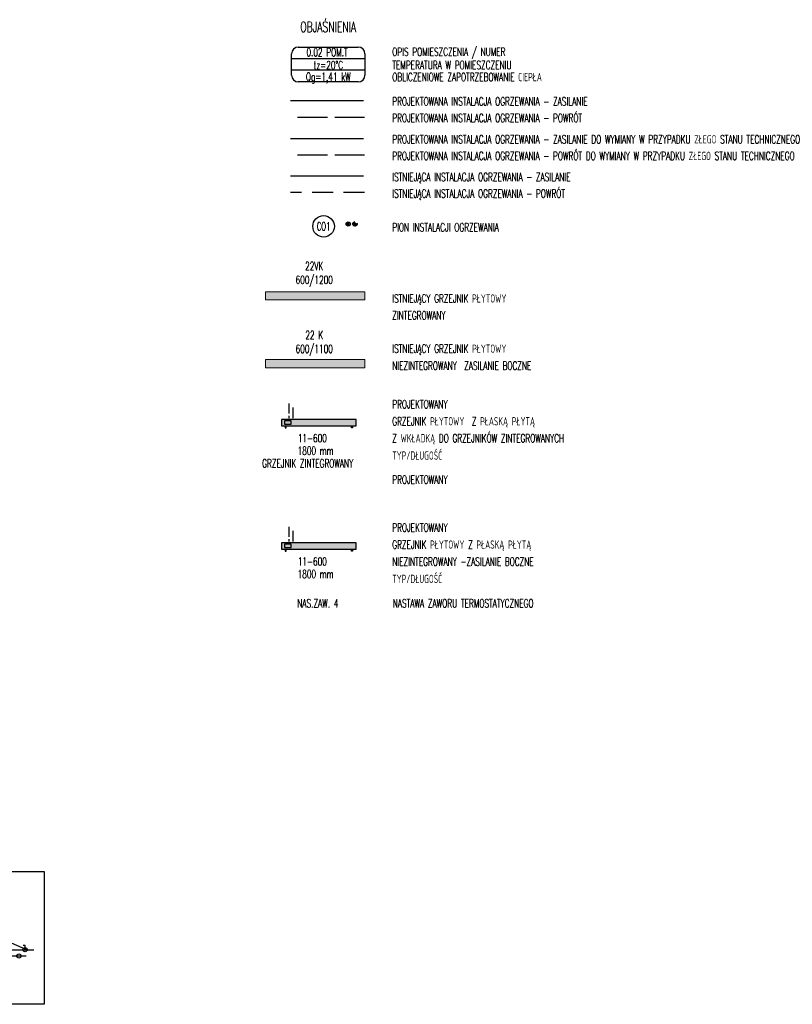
# Model space of a CAD drawing. Header units: millimetres. Extents: x -127811 to -59050, y -244477 to -114521.
# Tile 17 of 30: x -60695 to -59762, y -126162 to -124973. Entities that reach past the tile are written whole.
import ezdxf
from ezdxf.enums import TextEntityAlignment as Align

# ---------------------------------------------------------------- set-up
doc = ezdxf.new("R2010")
doc.units = ezdxf.units.MM
doc.header["$MEASUREMENT"] = 0
for name, pattern in [('ACAD_ISO02W100', [15, 12, -3]), ('KRESKOWA', [19.05, 12.7, -6.35]), ('STRICHPUNKT2', [0.5, 0.25, -0.125, 0, -0.125])]:
    doc.linetypes.add(name, pattern=pattern)
doc.layers.add('grzejniki', color=142, linetype='Continuous', lineweight=0)
for name, color, linetype in [('TM_co ewen. zasilanie', 172, 'Continuous'), ('TM_co ewent powrot', 172, 'ACAD_ISO02W100'), ('TM_co istn powrot', 84, 'ACAD_ISO02W100'), ('TM_co istn zasilanie', 84, 'Continuous'), ('TM_co odbiorniki', 7, 'Continuous'), ('TM_co odnosniki', 1, 'Continuous'), ('TM_co opis', 2, 'Continuous'), ('TM_co powrot', 240, 'ACAD_ISO02W100'), ('TM_co powrot OGRZ. PODŁ.', 232, 'ACAD_ISO02W100'), ('TM_co urzadzenia', 7, 'Continuous'), ('TM_co zasilanie', 240, 'Continuous'), ('TM_co zasilanie OGRZ.PODŁ.', 232, 'Continuous'), ('TM_odnosniki', 1, 'Continuous'), ('TM_opis', 2, 'Continuous')]:
    doc.layers.add(name, color=color, linetype=linetype)
doc.styles.add('TM', font='romans.shx', dxfattribs={"width": 0.65})

# ---------------------------------------------------------------- blocks, each defined once
blk = doc.blocks.new('H1-SCHA-032')
blk.add_hatch(color=255).paths.add_polyline_path([(0, 2.12, 0.4142136), (-2.12, 0, 0.4142136), (0, -2.12, -0.6)])
blk = doc.blocks.new('H1-2440-032S')
at = {"linetype": 'STRICHPUNKT2'}
for p, q in [((-3.18, 0), (3.18, 0)), ((0, 3.18), (0, -3.18))]:
    blk.add_line(p, q, dxfattribs=at)
blk.add_circle((0, 0), 2.12)
blk.add_blockref('H1-SCHA-032', (0, 0))
blk = doc.blocks.new('A$C32620657')
at = {"layer": 'TM_odnosniki'}
for p, q in [((-12840.7, 45310.9), (-12840.7, 45363)), ((-12824.7, 45379), (-12679.7, 45379)), ((-12663.7, 45363), (-12663.7, 45310.9)), ((-12663.7, 45351), (-12840.7, 45351)), ((-12663.7, 45323), (-12840.7, 45323)), ((-12663.7, 45323), (-12840.7, 45323)), ((-12663.7, 45323), (-12840.7, 45323)), ((-12679.7, 45294.9), (-12824.7, 45294.9))]:
    blk.add_line(p, q, dxfattribs=at)
for centre, start, end in [((-12824.7, 45363), 90, 180), ((-12679.7, 45363), 360, 90), ((-12824.7, 45310.9), 180, 270), ((-12679.7, 45310.9), 270, 360)]:
    blk.add_arc(centre, 16, start, end, dxfattribs=at)

msp = doc.modelspace()

# ---------------------------------------------------------------- hatches: boundary and pattern name
at = {"layer": 'grzejniki'}
h = msp.add_hatch(color=256, dxfattribs=at)
h.dxf.hatch_style = 1
h.paths.add_polyline_path([(-60398.5, -125311.8), (-60278.5, -125311.8), (-60278.5, -125301.8), (-60398.5, -125301.8)])
h = msp.add_hatch(color=256, dxfattribs=at)
h.dxf.hatch_style = 1
h.paths.add_polyline_path([(-60398.5, -125393.6), (-60278.5, -125393.6), (-60278.5, -125383.6), (-60398.5, -125383.6)])
at = {"layer": 'TM_co urzadzenia'}
for points in [[(-60379, -125463.7), (-60289, -125463.7), (-60289, -125456), (-60379, -125456)], [(-60379, -125612.7), (-60289, -125612.7), (-60289, -125605), (-60379, -125605)]]:
    msp.add_hatch(color=256, dxfattribs=at).paths.add_polyline_path(points)

# ---------------------------------------------------------------- linework, layer by layer
at = {"layer": 'grzejniki'}
for points in [[(-60398.5, -125311.8), (-60278.5, -125311.8), (-60278.5, -125301.8), (-60398.5, -125301.8)], [(-60398.5, -125393.6), (-60278.5, -125393.6), (-60278.5, -125383.6), (-60398.5, -125383.6)]]:
    msp.add_lwpolyline(points, close=True, dxfattribs=at)
at = {"layer": 'TM_co ewen. zasilanie', "lineweight": 30, "ltscale": 3}
msp.add_line((-60279.9, -125117.1, -10), (-60368, -125117.1, -10), dxfattribs=at)
at = {"layer": 'TM_co ewent powrot', "lineweight": 30, "ltscale": 3}
msp.add_line((-60278.6, -125137.1, -10), (-60368, -125137.1, -10), dxfattribs=at)
at = {"layer": 'TM_co istn powrot', "linetype": 'KRESKOWA', "lineweight": 30, "ltscale": 2}
msp.add_line((-60278.6, -125182.2, -10), (-60368, -125182.2, -10), dxfattribs=at)
at = {"layer": 'TM_co istn zasilanie', "lineweight": 30, "ltscale": 3}
msp.add_line((-60279.9, -125162.2, -10), (-60368, -125162.2, -10), dxfattribs=at)
at = {"layer": 'TM_co odbiorniki', "ltscale": 10}
for points in [[(-60688.6, -126091.6), (-60691.1, -126091.6)], [(-60688.6, -126094.1), (-60688.6, -126091.6)]]:
    msp.add_lwpolyline(points, dxfattribs=at)
for centre in [(-60696.1, -126104.1), (-60688.6, -126096.6)]:
    msp.add_ellipse(centre, major_axis=(2.5, 0), ratio=1, dxfattribs=at)
at = {"layer": 'TM_co odnosniki'}
msp.add_line((-60775, -126058.4), (-60686.1, -126096.6), dxfattribs=at)
msp.add_lwpolyline([(-60894.8, -126002.1), (-60665.6, -126002.1), (-60665.6, -126162.5), (-60894.8, -126162.5)], close=True, dxfattribs=at)
msp.add_circle((-60328.2, -125222.9, 10), 13, dxfattribs=at)
at = {"layer": 'TM_co powrot', "lineweight": 30, "ltscale": 3}
msp.add_line((-60278.6, -125091.3, -10), (-60368, -125091.3, -10), dxfattribs=at)
at = {"layer": 'TM_co powrot'}
for p, q in [((-60370.3, -125436.8), (-60370.3, -125454.6)), ((-60370.3, -125585.7), (-60370.3, -125603.5))]:
    msp.add_line(p, q, dxfattribs=at)
at = {"layer": 'TM_co powrot', "ltscale": 3}
msp.add_line((-60723.2, -126104.1), (-60683.4, -126104.1), dxfattribs=at)
at = {"layer": 'TM_co powrot OGRZ. PODŁ.'}
msp.add_circle((-60290.3, -125220, 10), 2.56, dxfattribs=at)
at = {"layer": 'TM_co urzadzenia'}
for points in [[(-60379, -125463.7), (-60289, -125463.7), (-60289, -125456), (-60379, -125456), (-60379, -125463.7)], [(-60375.5, -125461.9), (-60367.5, -125461.9), (-60367.5, -125457.9), (-60375.5, -125457.9), (-60375.5, -125461.9)], [(-60374.6, -125463.7), (-60374.6, -125466.2), (-60373.4, -125466.2), (-60373.4, -125463.7)], [(-60293.4, -125463.7), (-60293.4, -125466.2), (-60294.6, -125466.2), (-60294.6, -125463.7)], [(-60379, -125612.7), (-60289, -125612.7), (-60289, -125605), (-60379, -125605), (-60379, -125612.7)], [(-60375.5, -125610.8), (-60367.5, -125610.8), (-60367.5, -125606.8), (-60375.5, -125606.8), (-60375.5, -125610.8)], [(-60374.6, -125612.7), (-60374.6, -125615.2), (-60373.4, -125615.2), (-60373.4, -125612.7)], [(-60293.4, -125612.7), (-60293.4, -125615.2), (-60294.6, -125615.2), (-60294.6, -125612.7)]]:
    msp.add_lwpolyline(points, dxfattribs=at)
at = {"layer": 'TM_co zasilanie', "lineweight": 30, "ltscale": 3}
msp.add_line((-60279.9, -125071.3, -10), (-60368, -125071.3, -10), dxfattribs=at)
at = {"layer": 'TM_co zasilanie'}
for p, q in [((-60365.3, -125441.8), (-60365.3, -125454.6)), ((-60365.3, -125590.7), (-60365.3, -125603.5))]:
    msp.add_line(p, q, dxfattribs=at)
at = {"layer": 'TM_co zasilanie', "ltscale": 3}
msp.add_line((-60729.5, -126096.6), (-60678.2, -126096.6), dxfattribs=at)
at = {"layer": 'TM_co zasilanie OGRZ.PODŁ.'}
msp.add_circle((-60298.4, -125220, 10), 2.56, dxfattribs=at)

# ---------------------------------------------------------------- block references
at = {"layer": 'TM_co powrot OGRZ. PODŁ.', "xscale": 0.5, "yscale": 0.5, "zscale": 0.5}
msp.add_blockref('H1-2440-032S', (-60290.3, -125220, 10), dxfattribs=at)
msp.add_blockref('H1-2440-032S', (-60290.3, -125220, 10), dxfattribs=at)
at = {"layer": 'TM_co zasilanie OGRZ.PODŁ.', "xscale": 0.5, "yscale": 0.5, "zscale": 0.5}
msp.add_blockref('H1-2440-032S', (-60298.4, -125220, 10), dxfattribs=at)
at = {"layer": 'TM_odnosniki', "xscale": 0.5, "yscale": 0.5, "zscale": 0.5}
msp.add_blockref('A$C32620657', (-53946.4, -147695.9, 10), dxfattribs=at)

# ---------------------------------------------------------------- texts
at = {"layer": 'TM_co opis', "style": 'TM', "width": 0.65}
for s, height, p in [('OBJAŚNIENIA', 12.5, (-60356.4, -124988.3, -10)), ('OPIS POMIESZCZENIA / NUMER', 10, (-60245.3, -125017.1, -10)), ('TEMPERATURA W POMIESZCZENIU', 10, (-60245.3, -125033.1, -10)), ('OBLICZENIOWE ZAPOTRZEBOWANIE CIEPŁA', 10, (-60245.3, -125047.6, -10)), ('PROJEKTOWANA INSTALACJA OGRZEWANIA - ZASILANIE', 10, (-60245.3, -125077, -10)), ('PROJEKTOWANA INSTALACJA OGRZEWANIA - POWRÓT', 10, (-60245.3, -125097, -10)), ('PROJEKTOWANA INSTALACJA OGRZEWANIA - ZASILANIE DO WYMIANY W PRZYPADKU ZŁEGO STANU TECHNICZNEGO', 10, (-60245.3, -125122.8, -10)), ('PROJEKTOWANA INSTALACJA OGRZEWANIA - POWRÓT DO WYMIANY W PRZYPADKU ZŁEGO STANU TECHNICZNEGO', 10, (-60245.3, -125142.8, -10)), ('ISTNIEJĄCA INSTALACJA OGRZEWANIA - ZASILANIE', 10, (-60245.3, -125168.3, -10)), ('ISTNIEJĄCA INSTALACJA OGRZEWANIA - POWRÓT', 10, (-60245.3, -125188.3, -10)), ('PION INSTALACJI OGRZEWANIA', 10, (-60245.3, -125229, -10)), ('ISTNIEJĄCY GRZEJNIK PŁYTOWY ', 10, (-60245.3, -125315, -10)), ('ZINTEGROWANY ', 10, (-60245.3, -125335.5, -10)), ('ISTNIEJĄCY GRZEJNIK PŁYTOWY ', 10, (-60245.3, -125375.6, -10)), ('NIEZINTEGROWANY  ZASILANIE BOCZNE  ', 10, (-60245.3, -125396.2, -10)), ('PROJEKTOWANY ', 10, (-60245.3, -125442.7, -10)), ('GRZEJNIK PŁYTOWY  Z PŁASKĄ PŁYTĄ', 10, (-60245.3, -125463.3, -10)), ('Z WKŁADKĄ DO GRZEJNIKÓW ZINTEGROWANYCH', 10, (-60245.3, -125483.8, -10)), ('11-600 ', 10, (-60359.3, -125483.7)), ('1800 mm', 10, (-60359.6, -125498.8)), ('TYP/DŁUGOŚĆ', 10, (-60245.3, -125504.7, -10)), ('GRZEJNIK ZINTEGROWANY', 10, (-60402.4, -125514.1)), ('PROJEKTOWANY ', 10, (-60245.3, -125533.7, -10)), ('PROJEKTOWANY ', 10, (-60245.3, -125591.7, -10)), ('GRZEJNIK PŁYTOWY Z PŁASKĄ PŁYTĄ ', 10, (-60245.3, -125612.2, -10)), ('11-600 ', 10, (-60359.3, -125632.7)), ('NIEZINTEGROWANY -ZASILANIE BOCZNE', 10, (-60245.3, -125632.8, -10)), ('1800 mm', 10, (-60359.6, -125647.8)), ('TYP/DŁUGOŚĆ', 10, (-60245.3, -125653.7, -10))]:
    msp.add_text(s, height=height, dxfattribs=at).set_placement(p)
at = {"layer": 'TM_co opis', "style": 'TM', "width": 0.6}
msp.add_text('CO1', height=10, dxfattribs=at).set_placement((-60328.2, -125222.9, 10), align=Align.MIDDLE_CENTER)
at = {"layer": 'TM_co opis', "char_height": 10, "attachment_point": 5, "style": 'TM'}
for s, insert in [('22VK\\P600/1200', (-60339.5, -125280.8)), ('22 K\\P600/1100', (-60339.5, -125364.2))]:
    msp.add_mtext_dynamic_manual_height_columns(s, width=71.788, gutter_width=12.5, heights=[0], dxfattribs=dict(at, insert=insert))
at = {"layer": 'TM_opis', "style": 'TM', "width": 0.65}
for s, p in [('0.02 POM.T', (-60324, -125017.6, 10)), ('tz=20%%DC', (-60322.5, -125033.2, 10)), ('Qg=1,41 kW', (-60322.5, -125047.2, 10))]:
    msp.add_text(s, height=10, dxfattribs=at).set_placement(p, align=Align.CENTER)
for s, p in [('NAS.ZAW. 4', (-60359.9, -125683.2)), ('NASTAWA ZAWORU TERMOSTATYCZNEGO', (-60244.6, -125683.2))]:
    msp.add_text(s, height=10, dxfattribs=at).set_placement(p)

doc.saveas('drawing.dxf')
